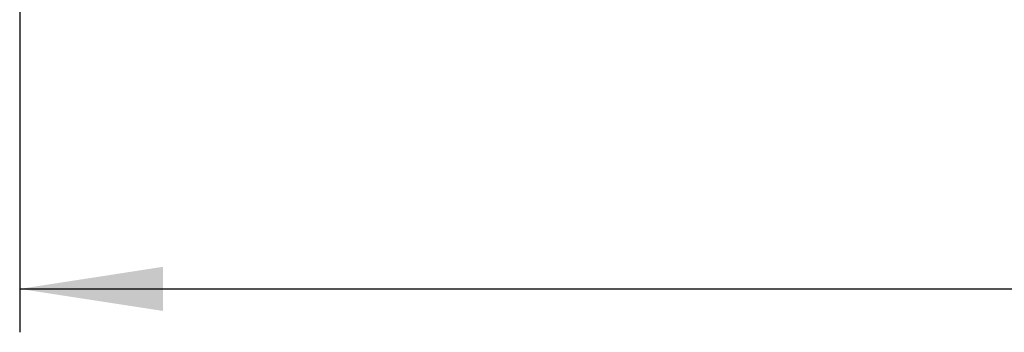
# Model space of a CAD drawing. Header units: millimetres. Extents: x 0 to 420, y 0 to 297.
# Tile 10 of 131: x 33 to 56, y 163 to 170. Entities that reach past the tile are written whole.
import ezdxf

# ---------------------------------------------------------------- set-up
doc = ezdxf.new("R2010")
doc.units = ezdxf.units.MM
doc.layers.add('0COTES', color=5, linetype='Continuous')
doc.styles.add('SLDTEXTSTYLE0', font='TXT', dxfattribs={"width": 0.75})
doc.dimstyles.new('SLDDIMSTYLE0', dxfattribs={"dimtxt": 3.5, "dimasz": 3.302, "dimexe": 0, "dimexo": 0.0625, "dimgap": 0.875, "dimtad": 1, "dimdec": 0, "dimlfac": 20, "dimrnd": 1e-09, "dimzin": 12, "dimdsep": 46, "dimtxsty": 'SLDTEXTSTYLE0', "dimsah": 1, "dimcen": 0.09, "dimadec": 0, "dimazin": 3, "dimtfac": 1, "dimtdec": 0, "dimtofl": 0, "dimtmove": 0, "dimatfit": 3, "dimfxl": 0, "dimfrac": 2, "dimtolj": 1, "dimtzin": 12, "dimarcsym": 0})

# ---------------------------------------------------------------- blocks, each defined once
blk = doc.blocks.new('_D_9')
at = {"layer": '0COTES'}
for p, q in [((119.067, 179.776), (119.067, 162.843)), ((32.948, 179.201), (32.948, 162.843)), ((32.948, 163.843), (119.067, 163.843))]:
    blk.add_line(p, q, dxfattribs=at)
for points in [[(32.948, 163.843), (36.25, 163.335), (36.25, 164.351)], [(119.067, 163.843), (115.765, 164.351), (115.765, 163.335)]]:
    blk.add_solid(points, dxfattribs=at)
at = {"layer": '0COTES', "insert": (72.32, 168.355), "char_height": 3.5, "attachment_point": 1, "style": 'SLDTEXTSTYLE0'}
blk.add_mtext('1722', dxfattribs=at)

msp = doc.modelspace()

# ---------------------------------------------------------------- dimensions: what is measured, and where the dimension line sits
at = {"layer": '0COTES'}
dim = msp.add_linear_dim(base=(119.067, 163.843), p1=(32.948, 180.201), p2=(119.067, 180.776), dimstyle='SLDDIMSTYLE0', dxfattribs=at)
dim.commit()
dim.dimension.update_dxf_attribs({"geometry": '_D_9', "text_midpoint": (77.492, 163.843), "dimtype": 160})

doc.saveas('drawing.dxf')
